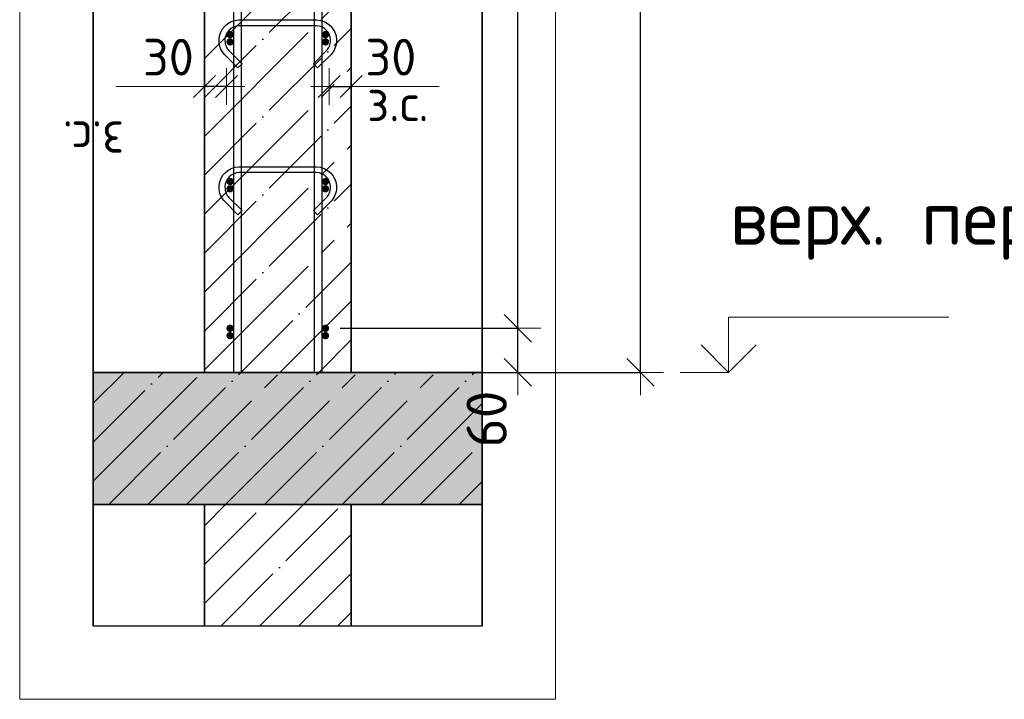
# Model space of a CAD drawing. Header units: millimetres. Extents: x -3026 to 47325, y -2839 to 55854.
# Tile 101 of 130: x 32784 to 34126, y 43756 to 44682. Entities that reach past the tile are written whole.
import ezdxf

# ---------------------------------------------------------------- set-up
doc = ezdxf.new("R2010")
doc.units = ezdxf.units.MM
doc.header["$PDMODE"] = 65
doc.linetypes.add('______11', pattern=[125, 100, -12.5, 0, -12.5])
doc.linetypes.add('______5', pattern=[275, 200, -25, 25, -25])
for name, color, linetype, lineweight in [('Standard', 7, 'Continuous', 25), ('Арм.стержн. Арматура края', 96, 'Continuous', 35), ('Арм.стержн. вертикальными 1', 22, 'Continuous', 35), ('Арм.стержн.горизонт. 1', 180, 'Continuous', 35), ('Высотная отметки_ общее', 7, 'Continuous', 13), ('Размерная линия_ общее', 7, 'Continuous', 13), ('Размерная линия_ общее_1', 7, 'Continuous', 13)]:
    doc.layers.add(name, color=color, linetype=linetype, lineweight=lineweight)
doc.layers.add('Арм.стержн.Стяжки', color=7, linetype='Continuous', lineweight=35, true_color=0x501e0f)
doc.styles.add('ISOCPEUR', font='ISOCPEUR')
doc.dimstyles.new('DIMSTYLE_3', dxfattribs={"dimtxt": 55, "dimasz": 62.5, "dimexe": 0, "dimexo": 0, "dimgap": 27.5, "dimtad": 2, "dimdec": 0, "dimrnd": 5, "dimzin": 12, "dimdsep": 46, "dimtxsty": 'ISOCPEUR', "dimblk1": 'ALL_ML_STRICH', "dimblk2": 'ALL_ML_STRICH', "dimsah": 1, "dimcen": 0, "dimclrd": 7, "dimclre": 256, "dimclrt": 7, "dimadec": 0, "dimazin": 0, "dimtfac": 1, "dimtdec": 0, "dimtix": 1, "dimtmove": 2, "dimatfit": 3, "dimfxl": 0, "dimtzin": 0, "dimlwd": 0, "dimlwe": -3, "dimarcsym": 0})
doc.dimstyles.new('DIMSTYLE_7', dxfattribs={"dimtxt": 50, "dimasz": 50, "dimexe": 0, "dimexo": 0.001, "dimgap": 25, "dimtad": 2, "dimdec": 0, "dimrnd": 5, "dimzin": 12, "dimdsep": 46, "dimtxsty": 'ISOCPEUR', "dimblk1": 'ALL_ML_STRICH', "dimblk2": 'ALL_ML_STRICH', "dimsah": 1, "dimcen": 0, "dimse1": 1, "dimse2": 1, "dimclrd": 7, "dimclre": 256, "dimclrt": 7, "dimadec": 0, "dimazin": 0, "dimtfac": 1, "dimtdec": 0, "dimtix": 1, "dimtmove": 2, "dimatfit": 3, "dimfxl": 0, "dimtvp": 1.2, "dimtzin": 0, "dimlwd": 0, "dimlwe": -3, "dimarcsym": 0})
doc.dimstyles.new('DIMSTYLE_8', dxfattribs={"dimtxt": 55, "dimasz": 62.5, "dimexe": 0, "dimexo": 0, "dimgap": 27.5, "dimtad": 2, "dimdec": 0, "dimrnd": 5, "dimzin": 12, "dimdsep": 46, "dimtxsty": 'ISOCPEUR', "dimblk1": 'ALL_ML_STRICH', "dimblk2": 'ALL_ML_STRICH', "dimsah": 1, "dimcen": 0, "dimclrd": 7, "dimclre": 256, "dimclrt": 7, "dimadec": 0, "dimazin": 0, "dimtfac": 1, "dimtdec": 0, "dimtix": 1, "dimtmove": 2, "dimatfit": 3, "dimfxl": 0, "dimtvp": 1.2, "dimtzin": 0, "dimlwd": 0, "dimlwe": -3, "dimarcsym": 0})

# ---------------------------------------------------------------- blocks, each defined once
blk = doc.blocks.new('ALL_ML_STRICH')
at = {"color": 0, "linetype": 'ByBlock', "lineweight": -2}
for p, q in [((0, -0.5), (0, 0.5)), ((-0.3, -0.3), (0.3, 0.3)), ((-1, 0), (0.5, 0))]:
    blk.add_line(p, q, dxfattribs=at)
blk = doc.blocks.new('*D46')
at = {"layer": 'DEFPOINTS', "color": 7, "linetype": 'Continuous', "lineweight": 13, "transparency": 33554687}
for p in [(33332.1, 47321.6), (33360.7, 44201.6), (33630, 44201.6)]:
    blk.add_point(p, dxfattribs=at)
at = {"layer": 'Размерная линия_ общее', "color": 253, "linetype": 'Continuous', "lineweight": -2, "true_color": 0xa0a0a0, "transparency": 33554687}
for p, q in [((33352.1, 47321.6), (33630, 47321.6)), ((33380.7, 44201.6), (33630, 44201.6))]:
    blk.add_line(p, q, dxfattribs=at)
at = {"layer": 'Размерная линия_ общее', "color": 7, "linetype": 'Continuous', "lineweight": -2, "transparency": 33554687}
blk.add_line((33630, 44201.6), (33630, 47321.6), dxfattribs=at)
at = {"layer": 'Размерная линия_ общее', "color": 7, "linetype": 'Continuous', "lineweight": 13, "transparency": 33554687, "xscale": 62.5, "yscale": 62.5, "zscale": 62.5}
for p, rotation in [((33630, 47321.6), 90), ((33630, 44201.6), 270)]:
    blk.add_blockref('ALL_ML_STRICH', p, dxfattribs=dict(at, rotation=rotation))
at = {"layer": 'Размерная линия_ общее', "color": 7, "linetype": 'Continuous', "lineweight": 13, "transparency": 33554687, "insert": (33587.5, 45769.8), "char_height": 55, "width": 220, "attachment_point": 5, "rotation": 90, "style": 'ISOCPEUR'}
blk.add_mtext('\\A1;{3120}', dxfattribs=at)
blk = doc.blocks.new('*D48')
at = {"layer": 'DEFPOINTS', "color": 7, "linetype": 'Continuous', "lineweight": 13, "transparency": 33554687}
for p in [(33200.9, 44261.6), (33258.7, 44201.6), (33462.8, 44201.6)]:
    blk.add_point(p, dxfattribs=at)
at = {"layer": 'Размерная линия_ общее', "color": 253, "linetype": 'Continuous', "lineweight": -2, "true_color": 0xa0a0a0, "transparency": 33554687}
for p, q in [((33220.9, 44261.6), (33462.8, 44261.6)), ((33278.7, 44201.6), (33462.8, 44201.6))]:
    blk.add_line(p, q, dxfattribs=at)
at = {"layer": 'Размерная линия_ общее', "color": 7, "linetype": 'Continuous', "lineweight": -2, "transparency": 33554687}
blk.add_line((33462.8, 44201.6), (33462.8, 44261.6), dxfattribs=at)
at = {"layer": 'Размерная линия_ общее', "color": 7, "linetype": 'Continuous', "lineweight": 13, "transparency": 33554687, "xscale": 62.5, "yscale": 62.5, "zscale": 62.5}
for p, rotation in [((33462.8, 44261.6), 90), ((33462.8, 44201.6), 270)]:
    blk.add_blockref('ALL_ML_STRICH', p, dxfattribs=dict(at, rotation=rotation))
at = {"layer": 'Размерная линия_ общее', "color": 7, "linetype": 'Continuous', "lineweight": 13, "transparency": 33554687, "insert": (33420.4, 44138), "char_height": 55, "width": 110, "attachment_point": 5, "rotation": 90, "style": 'ISOCPEUR'}
blk.add_mtext('\\A1;{60}', dxfattribs=at)
blk = doc.blocks.new('*D49')
at = {"layer": 'DEFPOINTS', "color": 7, "linetype": 'Continuous', "lineweight": 13, "transparency": 33554687}
for p in [(33200.9, 47261.6), (33200.9, 44261.6), (33462.8, 44261.6)]:
    blk.add_point(p, dxfattribs=at)
at = {"layer": 'Размерная линия_ общее', "color": 253, "linetype": 'Continuous', "lineweight": -2, "true_color": 0xa0a0a0, "transparency": 33554687}
for p, q in [((33220.9, 47261.6), (33462.8, 47261.6)), ((33220.9, 44261.6), (33462.8, 44261.6))]:
    blk.add_line(p, q, dxfattribs=at)
at = {"layer": 'Размерная линия_ общее', "color": 7, "linetype": 'Continuous', "lineweight": -2, "transparency": 33554687}
blk.add_line((33462.8, 44261.6), (33462.8, 47261.6), dxfattribs=at)
at = {"layer": 'Размерная линия_ общее', "color": 7, "linetype": 'Continuous', "lineweight": 13, "transparency": 33554687, "xscale": 62.5, "yscale": 62.5, "zscale": 62.5}
for p, rotation in [((33462.8, 47261.6), 90), ((33462.8, 44261.6), 270)]:
    blk.add_blockref('ALL_ML_STRICH', p, dxfattribs=dict(at, rotation=rotation))
at = {"layer": 'Размерная линия_ общее', "color": 7, "linetype": 'Continuous', "lineweight": 13, "transparency": 33554687, "insert": (33392.8, 45576.6), "char_height": 55, "width": 2.75, "attachment_point": 1, "rotation": 90, "line_spacing_factor": 0.60241, "style": 'ISOCPEUR'}
blk.add_mtext('\\W0.91;15х200=3000', dxfattribs=at)
blk = doc.blocks.new('*D53')
at = {"layer": 'DEFPOINTS', "color": 7, "linetype": 'Continuous', "lineweight": 13, "transparency": 33554687}
for p in [(33205.9, 44590.8), (33205.9, 44582), (33235.9, 44582)]:
    blk.add_point(p, dxfattribs=at)
at = {"layer": 'Размерная линия_ общее_1', "color": 7, "linetype": 'Continuous', "lineweight": -2, "transparency": 33554687}
blk.add_line((33205.9, 44590.8), (33235.9, 44590.8), dxfattribs=at)
at = {"layer": 'Размерная линия_ общее_1', "color": 7, "linetype": 'Continuous', "lineweight": 13, "transparency": 33554687, "xscale": 50, "yscale": 50, "zscale": 50, "rotation": 180}
blk.add_blockref('ALL_ML_STRICH', (33205.9, 44590.8), dxfattribs=at)
at = {"layer": 'Размерная линия_ общее_1', "color": 7, "linetype": 'Continuous', "lineweight": 13, "transparency": 33554687, "xscale": 50, "yscale": 50, "zscale": 50}
blk.add_blockref('ALL_ML_STRICH', (33235.9, 44590.8), dxfattribs=at)
at = {"layer": 'Размерная линия_ общее_1', "color": 7, "linetype": 'Continuous', "lineweight": 13, "transparency": 33554687, "insert": (33289.9, 44630.8), "char_height": 50, "width": 100, "attachment_point": 5, "style": 'ISOCPEUR'}
blk.add_mtext('\\A1;{30}', dxfattribs=at)
at = {"layer": 'Размерная линия_ общее_1', "color": 7, "linetype": 'Continuous', "lineweight": 13, "transparency": 33554687, "insert": (33257.6, 44593.6), "char_height": 50, "width": 2.5, "attachment_point": 1, "line_spacing_factor": 0.60241, "style": 'ISOCPEUR'}
blk.add_mtext('з.с.', dxfattribs=at)
blk = doc.blocks.new('*D58')
at = {"layer": 'DEFPOINTS', "color": 7, "linetype": 'Continuous', "lineweight": 13, "transparency": 33554687}
for p in [(33035.9, 44582), (33065.9, 44590.8), (33065.9, 44582)]:
    blk.add_point(p, dxfattribs=at)
at = {"layer": 'Размерная линия_ общее_1', "color": 7, "linetype": 'Continuous', "lineweight": -2, "transparency": 33554687}
blk.add_line((33065.9, 44590.8), (33035.9, 44590.8), dxfattribs=at)
at = {"layer": 'Размерная линия_ общее_1', "color": 7, "linetype": 'Continuous', "lineweight": 13, "transparency": 33554687, "xscale": 50, "yscale": 50, "zscale": 50}
for p, rotation in [((33035.9, 44590.8), 180), ((33065.9, 44590.8), 360)]:
    blk.add_blockref('ALL_ML_STRICH', p, dxfattribs=dict(at, rotation=rotation))
at = {"layer": 'Размерная линия_ общее_1', "color": 7, "linetype": 'Continuous', "lineweight": 13, "transparency": 33554687, "insert": (32986.9, 44630.8), "char_height": 50, "width": 100, "attachment_point": 5, "style": 'ISOCPEUR'}
blk.add_mtext('\\A1;{30}', dxfattribs=at)
at = {"layer": 'Размерная линия_ общее_1', "color": 7, "linetype": 'Continuous', "lineweight": 13, "transparency": 33554687, "insert": (32926.6, 44493.6), "char_height": 50, "width": 2.5, "attachment_point": 1, "rotation": 180, "line_spacing_factor": 0.60241, "style": 'ISOCPEUR'}
blk.add_mtext('з.с.', dxfattribs=at)
blk = doc.blocks.new('COMPLEX_ELEVATIONDIM_1')
at = {"layer": 'Высотная отметки_ общее', "color": 7, "linetype": 'Continuous', "lineweight": 13, "transparency": 33554687}
for p, q in [((33750, 44201.6), (33750, 44276.6)), ((33750, 44276.6), (34050, 44276.6)), ((33750, 44201.6), (33712.5, 44239.1)), ((33750, 44201.6), (33787.5, 44239.1)), ((33750, 44201.6), (33683.9, 44201.6)), ((33750, 44201.6), (33750, 44201.6)), ((33750, 44201.6), (33750, 44201.6)), ((33750, 44201.6), (33750, 44201.6)), ((33750, 44201.6), (33750, 44201.6))]:
    blk.add_line(p, q, dxfattribs=at)
at = {"layer": 'Высотная отметки_ общее', "color": 7, "linetype": 'Continuous', "lineweight": 13, "transparency": 33554687, "insert": (33751.8, 44354.9), "char_height": 75, "width": 651.121, "attachment_point": 7, "style": 'ISOCPEUR'}
blk.add_mtext('\\W0.98;верх. перекр.', dxfattribs=at)

msp = doc.modelspace()

# ---------------------------------------------------------------- hatches: boundary and pattern name
at = {"layer": 'Standard', "linetype": 'Continuous', "lineweight": -3, "transparency": 33554687}
msp.add_hatch(color=9, dxfattribs=at).paths.add_polyline_path([(33414.3, 44021.6), (33414.3, 44201.6), (32884.3, 44201.6), (32884.3, 44021.6)])
at = {"layer": 'Арм.стержн. Арматура края', "linetype": 'Continuous', "lineweight": 50, "transparency": 33554687}
for points in [[(33075.9, 44651.6), (33075.5, 44653.5), (33074.4, 44655.1), (33072.8, 44656.2), (33070.9, 44656.6), (33068.9, 44656.2), (33067.3, 44655.1), (33066.2, 44653.5), (33065.9, 44651.6), (33066.2, 44649.6), (33067.3, 44648), (33068.9, 44646.9), (33070.9, 44646.6), (33072.8, 44646.9), (33074.4, 44648), (33075.5, 44649.6)], [(33205.9, 44651.6), (33205.5, 44653.5), (33204.4, 44655.1), (33202.8, 44656.2), (33200.9, 44656.6), (33198.9, 44656.2), (33197.3, 44655.1), (33196.2, 44653.5), (33195.9, 44651.6), (33196.2, 44649.6), (33197.3, 44648), (33198.9, 44646.9), (33200.9, 44646.6), (33202.8, 44646.9), (33204.4, 44648), (33205.5, 44649.6)], [(33075.9, 44451.6), (33075.5, 44453.5), (33074.4, 44455.1), (33072.8, 44456.2), (33070.9, 44456.6), (33068.9, 44456.2), (33067.3, 44455.1), (33066.2, 44453.5), (33065.9, 44451.6), (33066.2, 44449.6), (33067.3, 44448), (33068.9, 44446.9), (33070.9, 44446.6), (33072.8, 44446.9), (33074.4, 44448), (33075.5, 44449.6)], [(33205.9, 44451.6), (33205.5, 44453.5), (33204.4, 44455.1), (33202.8, 44456.2), (33200.9, 44456.6), (33198.9, 44456.2), (33197.3, 44455.1), (33196.2, 44453.5), (33195.9, 44451.6), (33196.2, 44449.6), (33197.3, 44448), (33198.9, 44446.9), (33200.9, 44446.6), (33202.8, 44446.9), (33204.4, 44448), (33205.5, 44449.6)], [(33075.9, 44251.6), (33075.5, 44253.5), (33074.4, 44255.1), (33072.8, 44256.2), (33070.9, 44256.6), (33068.9, 44256.2), (33067.3, 44255.1), (33066.2, 44253.5), (33065.9, 44251.6), (33066.2, 44249.6), (33067.3, 44248), (33068.9, 44246.9), (33070.9, 44246.6), (33072.8, 44246.9), (33074.4, 44248), (33075.5, 44249.6)], [(33205.9, 44251.6), (33205.5, 44253.5), (33204.4, 44255.1), (33202.8, 44256.2), (33200.9, 44256.6), (33198.9, 44256.2), (33197.3, 44255.1), (33196.2, 44253.5), (33195.9, 44251.6), (33196.2, 44249.6), (33197.3, 44248), (33198.9, 44246.9), (33200.9, 44246.6), (33202.8, 44246.9), (33204.4, 44248), (33205.5, 44249.6)]]:
    msp.add_hatch(color=4, dxfattribs=at).paths.add_polyline_path(points)
at = {"layer": 'Арм.стержн.горизонт. 1', "linetype": 'Continuous', "lineweight": 50, "transparency": 33554687}
for points in [[(33075.9, 44661.6), (33075.5, 44663.5), (33074.4, 44665.1), (33072.8, 44666.2), (33070.9, 44666.6), (33068.9, 44666.2), (33067.3, 44665.1), (33066.2, 44663.5), (33065.9, 44661.6), (33066.2, 44659.6), (33067.3, 44658), (33068.9, 44656.9), (33070.9, 44656.6), (33072.8, 44656.9), (33074.4, 44658), (33075.5, 44659.6)], [(33205.9, 44661.6), (33205.5, 44663.5), (33204.4, 44665.1), (33202.8, 44666.2), (33200.9, 44666.6), (33198.9, 44666.2), (33197.3, 44665.1), (33196.2, 44663.5), (33195.9, 44661.6), (33196.2, 44659.6), (33197.3, 44658), (33198.9, 44656.9), (33200.9, 44656.6), (33202.8, 44656.9), (33204.4, 44658), (33205.5, 44659.6)], [(33075.9, 44461.6), (33075.5, 44463.5), (33074.4, 44465.1), (33072.8, 44466.2), (33070.9, 44466.6), (33068.9, 44466.2), (33067.3, 44465.1), (33066.2, 44463.5), (33065.9, 44461.6), (33066.2, 44459.6), (33067.3, 44458), (33068.9, 44456.9), (33070.9, 44456.6), (33072.8, 44456.9), (33074.4, 44458), (33075.5, 44459.6)], [(33205.9, 44461.6), (33205.5, 44463.5), (33204.4, 44465.1), (33202.8, 44466.2), (33200.9, 44466.6), (33198.9, 44466.2), (33197.3, 44465.1), (33196.2, 44463.5), (33195.9, 44461.6), (33196.2, 44459.6), (33197.3, 44458), (33198.9, 44456.9), (33200.9, 44456.6), (33202.8, 44456.9), (33204.4, 44458), (33205.5, 44459.6)], [(33075.9, 44261.6), (33075.5, 44263.5), (33074.4, 44265.1), (33072.8, 44266.2), (33070.9, 44266.6), (33068.9, 44266.2), (33067.3, 44265.1), (33066.2, 44263.5), (33065.9, 44261.6), (33066.2, 44259.6), (33067.3, 44258), (33068.9, 44256.9), (33070.9, 44256.6), (33072.8, 44256.9), (33074.4, 44258), (33075.5, 44259.6)], [(33205.9, 44261.6), (33205.5, 44263.5), (33204.4, 44265.1), (33202.8, 44266.2), (33200.9, 44266.6), (33198.9, 44266.2), (33197.3, 44265.1), (33196.2, 44263.5), (33195.9, 44261.6), (33196.2, 44259.6), (33197.3, 44258), (33198.9, 44256.9), (33200.9, 44256.6), (33202.8, 44256.9), (33204.4, 44258), (33205.5, 44259.6)]]:
    msp.add_hatch(color=4, dxfattribs=at).paths.add_polyline_path(points)

# ---------------------------------------------------------------- linework, layer by layer
at = {"color": 52, "linetype": 'Continuous', "lineweight": -3, "transparency": 33554687}
for p, q in [((32884.3, 48405), (32884.3, 43856.3)), ((32884.3, 43856.3), (32884.3, 48405)), ((33414.3, 48405), (33414.3, 43856.3)), ((33414.3, 43856.3), (33414.3, 48405)), ((32884.3, 43856.3), (33414.3, 43856.3)), ((32884.3, 43856.3), (33414.3, 43856.3))]:
    msp.add_line(p, q, dxfattribs=at)
at = {"layer": 'Standard', "color": 7, "linetype": 'Continuous', "lineweight": 35, "transparency": 33554687}
for p, q in [((33035.9, 47321.6), (33035.9, 44201.6)), ((33235.9, 44201.6), (33235.9, 47321.6)), ((33035.9, 44201.6), (32884.3, 44201.6)), ((33414.3, 44201.6), (33235.9, 44201.6)), ((32884.3, 44021.6), (33035.9, 44021.6)), ((33035.9, 44021.6), (33035.9, 43856.3)), ((33235.9, 43856.3), (33235.9, 44021.6)), ((33235.9, 44021.6), (33414.3, 44021.6))]:
    msp.add_line(p, q, dxfattribs=at)
at = {"layer": 'Standard', "color": 253, "linetype": '______5', "lineweight": -3, "true_color": 0xababab, "transparency": 33554687}
for p, q in [((33035.9, 44629.1), (33235.9, 44829.1)), ((33035.9, 44523), (33235.9, 44723)), ((33035.9, 44416.9), (33235.9, 44616.9)), ((33035.9, 44310.9), (33235.9, 44510.9)), ((33035.9, 44204.8), (33235.9, 44404.8)), ((33138.7, 44201.6), (33235.9, 44298.7)), ((32884.3, 44159.4), (32926.5, 44201.6)), ((32884.3, 44053.3), (33032.6, 44201.6)), ((32958.7, 44021.6), (33138.7, 44201.6)), ((33064.7, 44021.6), (33244.7, 44201.6)), ((33170.8, 44021.6), (33350.8, 44201.6)), ((33276.9, 44021.6), (33414.3, 44159)), ((33382.9, 44021.6), (33414.3, 44053)), ((33035.9, 43992.7), (33064.7, 44021.6)), ((33035.9, 43886.6), (33170.8, 44021.6)), ((33111.6, 43856.3), (33235.9, 43980.6)), ((33217.7, 43856.3), (33235.9, 43874.5))]:
    msp.add_line(p, q, dxfattribs=at)
at = {"layer": 'Standard', "color": 253, "linetype": '______11', "lineweight": -3, "true_color": 0xababab, "transparency": 33554687}
for p, q in [((33035.9, 44576), (33235.9, 44776)), ((33035.9, 44470), (33235.9, 44670)), ((33035.9, 44363.9), (33235.9, 44563.9)), ((33035.9, 44257.8), (33235.9, 44457.8)), ((33085.6, 44201.6), (33235.9, 44351.8)), ((33191.7, 44201.6), (33235.9, 44245.7)), ((32884.3, 44106.3), (32979.6, 44201.6)), ((32905.6, 44021.6), (33085.6, 44201.6)), ((33011.7, 44021.6), (33191.7, 44201.6)), ((33117.8, 44021.6), (33297.8, 44201.6)), ((33223.8, 44021.6), (33403.8, 44201.6)), ((33329.9, 44021.6), (33414.3, 44106)), ((33035.9, 43939.7), (33117.8, 44021.6)), ((33058.6, 43856.3), (33223.8, 44021.6)), ((33164.7, 43856.3), (33235.9, 43927.5))]:
    msp.add_line(p, q, dxfattribs=at)
at = {"layer": 'Standard', "color": 7, "linetype": 'Continuous', "lineweight": 13, "transparency": 33554687}
for p, q in [((33035.9, 44590.8), (32915.9, 44590.8)), ((33235.9, 44590.8), (33355.9, 44590.8))]:
    msp.add_line(p, q, dxfattribs=at)
at = {"layer": 'Standard', "color": 7, "linetype": 'Continuous', "lineweight": 25, "transparency": 33554687}
for p, q in [((32884.3, 44251.6), (32884.3, 43971.6)), ((33414.3, 43971.6), (33414.3, 44251.6)), ((33235.9, 44201.6), (33035.9, 44201.6)), ((33035.9, 44201.6), (33235.9, 44201.6)), ((33235.9, 44021.6), (33035.9, 44021.6)), ((33035.9, 44021.6), (33235.9, 44021.6)), ((32985.9, 43856.3), (33285.9, 43856.3))]:
    msp.add_line(p, q, dxfattribs=at)
at = {"layer": 'Standard', "color": 7, "linetype": 'Continuous', "lineweight": 13, "transparency": 33554687}
msp.add_lwpolyline([(32784.3, 43756.3), (33514.3, 43756.3), (33514.3, 48505), (32784.3, 48505), (32784.3, 43756.3)], dxfattribs=at)
at = {"layer": 'Арм.стержн. вертикальными 1', "color": 4, "linetype": 'Continuous', "lineweight": 25, "transparency": 33554687}
for points in [[(33075.9, 44201.6), (33075.9, 48331.6), (33085.9, 48331.6), (33085.9, 44201.6), (33075.9, 44201.6)], [(33075.9, 44201.6), (33075.9, 48331.6), (33085.9, 48331.6), (33085.9, 44201.6), (33075.9, 44201.6)], [(33185.9, 44201.6), (33185.9, 48331.6), (33195.9, 48331.6), (33195.9, 44201.6), (33185.9, 44201.6)], [(33185.9, 44201.6), (33185.9, 48331.6), (33195.9, 48331.6), (33195.9, 44201.6), (33185.9, 44201.6)]]:
    msp.add_lwpolyline(points, dxfattribs=at)
at = {"layer": 'Арм.стержн.Стяжки', "color": 40, "linetype": 'Continuous', "lineweight": 25, "transparency": 33554687}
for points in [[(33184.4, 44621.8), (33202.3, 44639.7), (33203.5, 44641.1), (33204.6, 44642.6), (33205.5, 44644.2), (33206.3, 44645.9), (33207, 44647.6), (33207.4, 44649.4), (33207.7, 44651.3), (33207.9, 44653.2), (33207.9, 44654.3), (33207.4, 44657.9), (33206.1, 44661.6), (33204.3, 44665), (33202, 44667.7), (33199.3, 44670), (33195.9, 44671.9), (33192.2, 44673.1), (33188.6, 44673.6), (33083.1, 44673.6), (33079.5, 44673.1), (33075.8, 44671.9), (33072.5, 44670), (33069.7, 44667.7), (33067.4, 44665), (33065.6, 44661.6), (33064.4, 44657.9), (33063.9, 44654.3), (33063.9, 44653.2), (33064, 44651.3), (33064.3, 44649.4), (33064.8, 44647.6), (33065.4, 44645.9), (33066.2, 44644.2), (33067.1, 44642.6), (33068.2, 44641.1), (33069.4, 44639.7), (33087.3, 44621.8), (33081.6, 44616.2), (33063.6, 44634.2), (33061.9, 44636.1), (33060.4, 44638.3), (33059.1, 44640.5), (33058, 44642.8), (33057.1, 44645.3), (33056.5, 44647.8), (33056, 44650.4), (33055.9, 44652.9), (33055.9, 44654.9), (33056.5, 44659.8), (33058.2, 44664.8), (33060.8, 44669.5), (33064, 44673.4), (33067.9, 44676.6), (33072.6, 44679.2), (33077.7, 44680.9), (33082.5, 44681.6), (33189.2, 44681.6), (33194.1, 44680.9), (33199.1, 44679.2), (33203.8, 44676.6), (33207.7, 44673.4), (33210.9, 44669.5), (33213.5, 44664.8), (33215.2, 44659.8), (33215.9, 44654.9), (33215.9, 44652.9), (33215.7, 44650.4), (33215.3, 44647.8), (33214.6, 44645.3), (33213.7, 44642.8), (33212.6, 44640.5), (33211.3, 44638.3), (33209.8, 44636.1), (33208.1, 44634.2), (33190.1, 44616.2), (33184.4, 44621.8)], [(33184.4, 44421.8), (33202.3, 44439.7), (33203.5, 44441.1), (33204.6, 44442.6), (33205.5, 44444.2), (33206.3, 44445.9), (33207, 44447.6), (33207.4, 44449.4), (33207.7, 44451.3), (33207.9, 44453.2), (33207.9, 44454.3), (33207.4, 44457.9), (33206.1, 44461.6), (33204.3, 44465), (33202, 44467.7), (33199.3, 44470), (33195.9, 44471.9), (33192.2, 44473.1), (33188.6, 44473.6), (33083.1, 44473.6), (33079.5, 44473.1), (33075.8, 44471.9), (33072.5, 44470), (33069.7, 44467.7), (33067.4, 44465), (33065.6, 44461.6), (33064.4, 44457.9), (33063.9, 44454.3), (33063.9, 44453.2), (33064, 44451.3), (33064.3, 44449.4), (33064.8, 44447.6), (33065.4, 44445.9), (33066.2, 44444.2), (33067.1, 44442.6), (33068.2, 44441.1), (33069.4, 44439.7), (33087.3, 44421.8), (33081.6, 44416.2), (33063.6, 44434.2), (33061.9, 44436.1), (33060.4, 44438.3), (33059.1, 44440.5), (33058, 44442.8), (33057.1, 44445.3), (33056.5, 44447.8), (33056, 44450.4), (33055.9, 44452.9), (33055.9, 44454.9), (33056.5, 44459.8), (33058.2, 44464.8), (33060.8, 44469.5), (33064, 44473.4), (33067.9, 44476.6), (33072.6, 44479.2), (33077.7, 44480.9), (33082.5, 44481.6), (33189.2, 44481.6), (33194.1, 44480.9), (33199.1, 44479.2), (33203.8, 44476.6), (33207.7, 44473.4), (33210.9, 44469.5), (33213.5, 44464.8), (33215.2, 44459.8), (33215.9, 44454.9), (33215.9, 44452.9), (33215.7, 44450.4), (33215.3, 44447.8), (33214.6, 44445.3), (33213.7, 44442.8), (33212.6, 44440.5), (33211.3, 44438.3), (33209.8, 44436.1), (33208.1, 44434.2), (33190.1, 44416.2), (33184.4, 44421.8)]]:
    msp.add_lwpolyline(points, dxfattribs=at)

# ---------------------------------------------------------------- block references
at = {"layer": 'Высотная отметки_ общее', "color": 7, "linetype": 'Continuous', "lineweight": 13, "transparency": 33554687}
msp.add_blockref('COMPLEX_ELEVATIONDIM_1', (0, 0), dxfattribs=at)

# ---------------------------------------------------------------- dimensions: what is measured, and where the dimension line sits
at = {"layer": 'Размерная линия_ общее', "color": 7, "linetype": 'Continuous', "lineweight": 13, "transparency": 33554687}
for base, p1, p2, dimstyle, picture, middle in [((33630, 47321.6), (33380.7, 44201.6), (33352.1, 47321.6), 'DIMSTYLE_3', '*D46', (33587.5, 45769.8)), ((33462.8, 44261.6), (33278.7, 44201.6), (33220.9, 44261.6), 'DIMSTYLE_8', '*D48', (33420.4, 44138))]:
    dim = msp.add_linear_dim(base=base, p1=p1, p2=p2, angle=90, dimstyle=dimstyle, override={"dimpost": '<>', "dimclrd": 7, "dimclre": 253, "dimclrt": 7, "dimlwd": 0, "dimlwe": 65533}, dxfattribs=at)
    dim.commit()
    dim.dimension.update_dxf_attribs({"geometry": picture, "text_midpoint": middle, "dimtype": 160})
dim = msp.add_linear_dim(base=(33462.8, 47261.6), p1=(33220.9, 44261.6), p2=(33220.9, 47261.6), angle=90, text='\\W0.91;15х200=3000', dimstyle='DIMSTYLE_3', override={"dimpost": '<>', "dimclrd": 7, "dimclre": 253, "dimclrt": 7, "dimlwd": 0, "dimlwe": 65533}, dxfattribs=at)
dim.commit()
dim.dimension.update_dxf_attribs({"geometry": '*D49', "text_midpoint": (33435.3, 45761.6), "dimtype": 160})
at = {"layer": 'Размерная линия_ общее_1', "color": 7, "linetype": 'Continuous', "lineweight": 13, "transparency": 33554687}
dim = msp.add_linear_dim(base=(33035.9, 44590.8), p1=(33065.9, 44582), p2=(33035.9, 44582), angle=180, text='<>\\Xз.с.', dimstyle='DIMSTYLE_7', override={"dimpost": '<>', "dimclrd": 7, "dimclre": 253, "dimclrt": 7, "dimlwd": 0, "dimlwe": 65533}, dxfattribs=at)
dim.commit()
dim.dimension.update_dxf_attribs({"geometry": '*D58', "text_midpoint": (32986.9, 44630.8), "dimtype": 160})
dim = msp.add_linear_dim(base=(33235.9, 44590.8), p1=(33205.9, 44582), p2=(33235.9, 44582), text='<>\\Xз.с.', dimstyle='DIMSTYLE_7', override={"dimpost": '<>', "dimclrd": 7, "dimclre": 253, "dimclrt": 7, "dimlwd": 0, "dimlwe": 65533}, dxfattribs=at)
dim.commit()
dim.dimension.update_dxf_attribs({"geometry": '*D53', "text_midpoint": (33289.9, 44630.8), "dimtype": 160})

doc.saveas('drawing.dxf')
